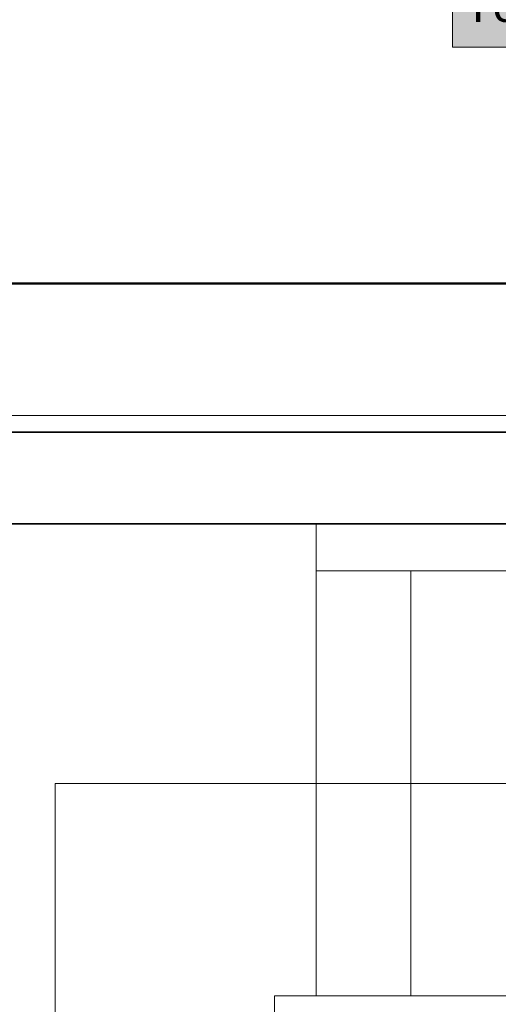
# Model space of a CAD drawing. Extents: x -297 to 573, y -46 to 548.
# Tile 91 of 188: x 13 to 42, y 278 to 337. Entities that reach past the tile are written whole.
import ezdxf

# ---------------------------------------------------------------- set-up
doc = ezdxf.new("R2010")
doc.units = 0
doc.layers.get('0').update_dxf_attribs({"lineweight": 35})
doc.layers.add('5_EG-AUSBAU', color=7, linetype='Continuous', lineweight=25)
doc.layers.add('5_EG-BESTAND', color=7, linetype='Continuous', lineweight=25)
doc.layers.add('H_Vorlauf_Beschriftung', color=1, linetype='Continuous', lineweight=18, true_color=0xff0000)
doc.layers.add('X_Geometrie-A07ALD4P1N', color=3, linetype='Continuous', lineweight=50, true_color=0x00ff00)
doc.styles.get("Standard").update_dxf_attribs({"font": 'arial.ttf'})

# ---------------------------------------------------------------- blocks, each defined once
blk = doc.blocks.new('Referenz-A07ALD4Q1N', base_point=(-101.907, -12.836))
at = {"layer": '5_EG-AUSBAU', "color": 0, "lineweight": 13}
for p, q in [((47.375, 313.18), (-29.185, 313.18)), ((28.468, 278.743), (59.288, 278.743)), ((28.468, 278.743), (28.468, 277.743))]:
    blk.add_line(p, q, dxfattribs=at)
at = {"layer": '5_EG-BESTAND', "color": 0, "lineweight": 35}
for p, q in [((-30.185, 312.18), (78.275, 312.177)), ((78.275, 306.74), (-30.185, 306.743))]:
    blk.add_line(p, q, dxfattribs=at)
at = {"layer": '5_EG-BESTAND', "color": 0, "lineweight": 13}
for p, q in [((30.954, 278.743), (30.954, 306.743)), ((30.954, 303.95), (43.709, 303.95)), ((36.554, 278.743), (36.554, 303.95)), ((51.499, 291.346), (15.468, 291.346)), ((15.468, 291.346), (15.468, 261.983))]:
    blk.add_line(p, q, dxfattribs=at)
at = {"layer": 'X_Geometrie-A07ALD4P1N', "color": 0, "linetype": 'Continuous', "ltscale": 0.5}
blk.add_line((164.401, 321.008), (-69.384, 321.008), dxfattribs=at)
blk = doc.blocks.new('Bauteilbeschriftung-A07ALD7A1N', base_point=(39.041, 318.179))
at = {"color": 0, "lineweight": -2}
for p, q in [((39.041, 355.019), (74.895, 355.019)), ((39.041, 335.019), (39.041, 355.019)), ((74.895, 355.019), (74.895, 335.019)), ((39.041, 350.019), (74.895, 350.019)), ((39.041, 345.019), (74.895, 345.019)), ((39.041, 340.019), (74.895, 340.019)), ((74.895, 335.019), (39.041, 335.019))]:
    blk.add_line(p, q, dxfattribs=at)
at = {"color": 0, "linetype": 'ByBlock', "lineweight": -2, "ltscale": 0.18}
blk.add_line((74.895, 355.019), (74.895, 318.179), dxfattribs=at)
at = {"color": 7, "linetype": 'ByBlock', "lineweight": -2, "ltscale": 0.18, "true_color": 0xffffff}
for points in [[(39.041, 335.019), (74.895, 335.019), (39.041, 355.019)], [(74.895, 335.019), (39.041, 355.019), (74.895, 355.019)]]:
    blk.add_solid(points, dxfattribs=at)
at = {"color": 0, "linetype": 'ByBlock', "lineweight": -2, "ltscale": 0.18, "char_height": 2, "attachment_point": 1}
for s, insert in [('{\\fArial;DN 15}', (39.708, 353.519)), ('{\\fArial;Mitte Bauteil = 0 cm ab FFB}', (39.708, 348.519)), ('{\\fArial;ṁ = 215.15 kg/h}', (39.708, 343.519)), ('{\\fArial;Temponox }', (39.708, 338.519))]:
    blk.add_mtext(s, dxfattribs=dict(at, insert=insert))

msp = doc.modelspace()

# ---------------------------------------------------------------- block references
at = {"color": 251, "lineweight": 25, "ltscale": 0.25, "true_color": 0x585858}
msp.add_blockref('Referenz-A07ALD4Q1N', (-101.907, -12.836), dxfattribs=at)
at = {"layer": 'H_Vorlauf_Beschriftung', "ltscale": 0.18}
msp.add_blockref('Bauteilbeschriftung-A07ALD7A1N', (39.041, 318.179), dxfattribs=at)

doc.saveas('drawing.dxf')
